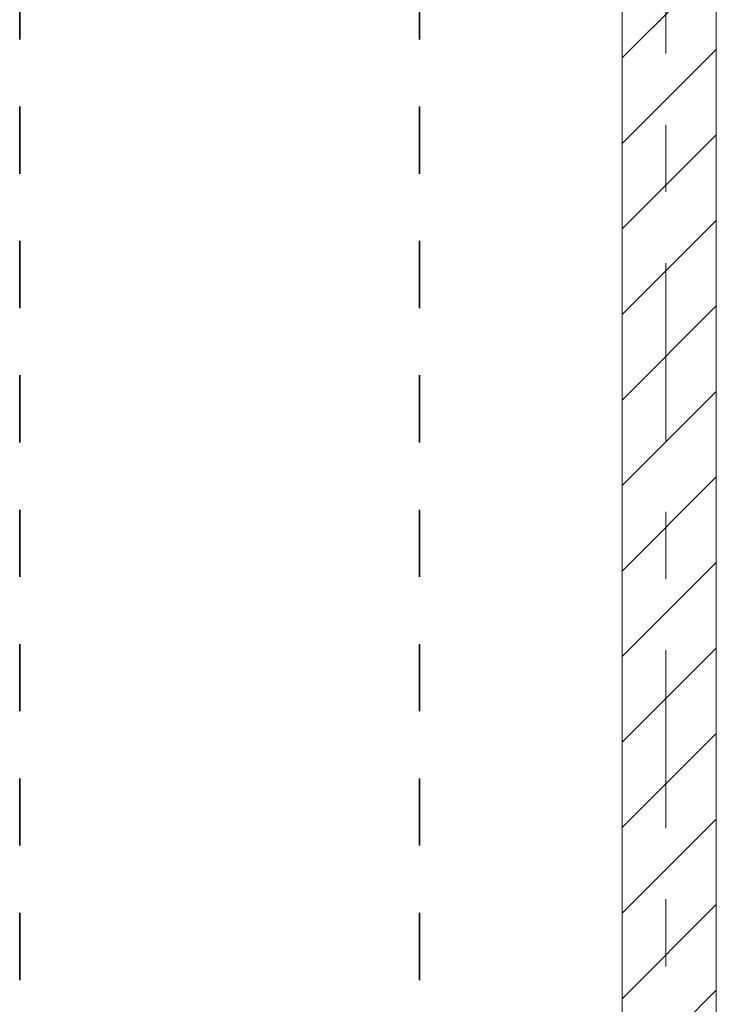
# Model space of a CAD drawing. Header units: metres. Extents: x -3.6 to 84.5, y -11 to 16.8.
# Tile 176 of 229: x 53.6 to 54.6, y 1.3 to 2.7. Entities that reach past the tile are written whole.
import ezdxf

# ---------------------------------------------------------------- set-up
doc = ezdxf.new("R2010")
doc.units = ezdxf.units.M
doc.header["$MEASUREMENT"] = 0
for name, pattern in [('Achse', [0.2, 0.1, -0.05, 0, -0.05]), ('Strichlinie doppelt', [0.546806, 0.264583, -0.105833, 0.070556, -0.105833]), ('Wipeout_Contour', [1, 0, -1])]:
    doc.linetypes.add(name, pattern=pattern)
for name, color, linetype in [('155 - Bemaßung_ Beschriftung.Ausbau - Deckenelemente', 7, 'Continuous'), ('451 - Universal.Achsen Raster', 7, 'Continuous'), ('605 - Struktur.Wand Innen', 7, 'Continuous')]:
    doc.layers.add(name, color=color, linetype=linetype)

msp = doc.modelspace()

# ---------------------------------------------------------------- linework, layer by layer
at = {"layer": '155 - Bemaßung_ Beschriftung.Ausbau - Deckenelemente', "color": 7, "linetype": 'Achse', "lineweight": 35}
for p, q in [((53.568, 5.19), (53.568, 0.71)), ((54.163, 5.19), (54.163, 0.71))]:
    msp.add_line(p, q, dxfattribs=at)

# ---------------------------------------------------------------- wipeouts: each hides what was drawn before it
at = {"color": 254, "linetype": 'Wipeout_Contour', "lineweight": 0, "ltscale": 218.62954}
msp.add_wipeout([(54.605, 5.1), (54.465, 5.1), (54.465, 0.7), (54.605, 0.7)], dxfattribs=at).dxf.layer = '605 - Struktur.Wand Innen'

# ---------------------------------------------------------------- next in the draw order: hatches: boundary and pattern name
at = {"layer": '605 - Struktur.Wand Innen', "linetype": 'Continuous', "lineweight": 0, "true_color": 0x000000}
h = msp.add_hatch(dxfattribs=at)
h.set_pattern_fill('MW_Ziegel_0001', color=18, style=0, pattern_type=2)
h.set_pattern_definition([(45, (0, 0), (-0.06363961, 0.06363961), [])])
h.paths.add_polyline_path([(54.605, 5.1), (54.465, 5.1), (54.465, 0.7), (54.605, 0.7)])

# ---------------------------------------------------------------- next in the draw order: linework, layer by layer
at = {"layer": '451 - Universal.Achsen Raster', "color": 160, "linetype": 'Strichlinie doppelt', "lineweight": 9, "true_color": 0x3232ff}
msp.add_line((54.53, -10.585), (54.53, 16.355), dxfattribs=at)
at = {"layer": '605 - Struktur.Wand Innen', "color": 7, "linetype": 'Continuous', "lineweight": 18, "flags": 128}
for points in [[(54.465, 5.1), (54.465, 0.7)], [(54.605, 0.7), (54.605, 5.1)]]:
    msp.add_lwpolyline(points, dxfattribs=at)

doc.saveas('drawing.dxf')
